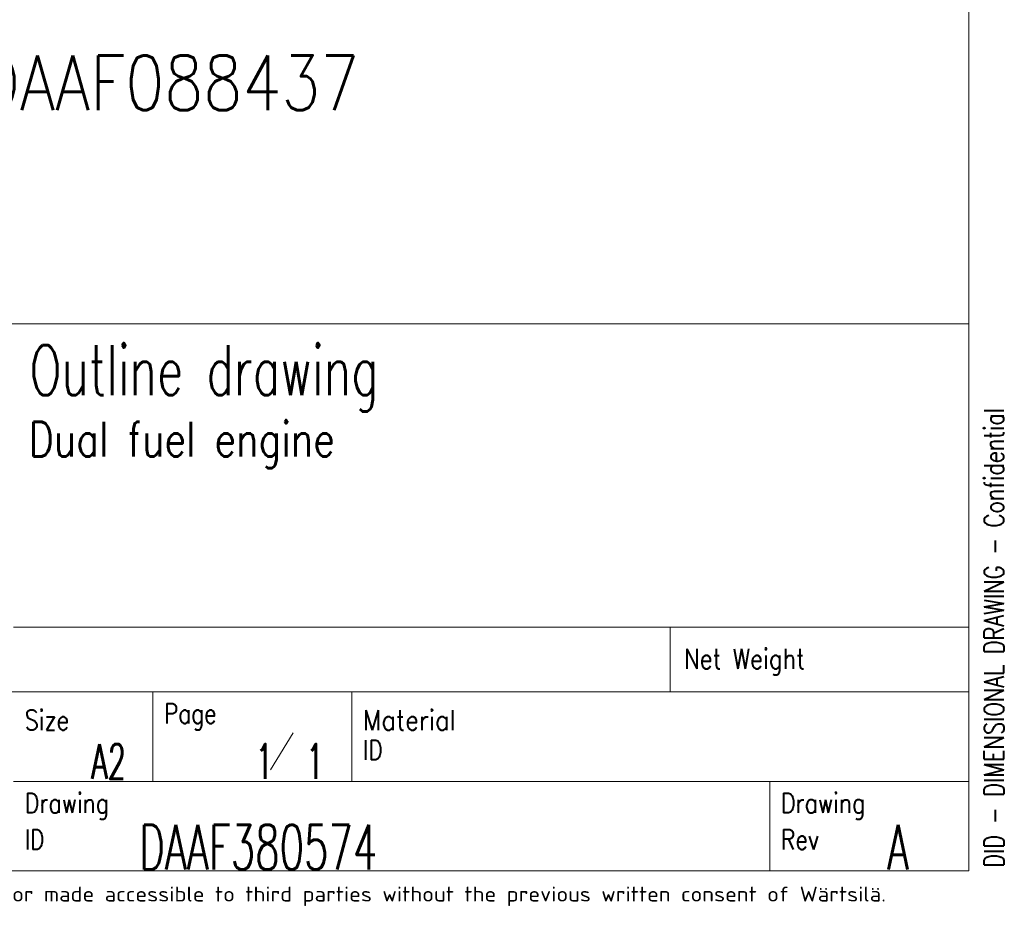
# Model space of a CAD drawing. Header units: inches. Extents: x 0 to 17820, y -10 to 12600.
# Tile 89 of 125: x 14808 to 17777, y 43 to 2717. Entities that reach past the tile are written whole.
import ezdxf

# ---------------------------------------------------------------- set-up
doc = ezdxf.new("R2010")
doc.units = ezdxf.units.IN
for name, color, linetype, true_color in [('1', 7, 'Continuous', 0xffffff), ('210', 7, 'Continuous', 0xffffff), ('254', 7, 'Continuous', 0xffffff)]:
    doc.layers.add(name, color=color, linetype=linetype, true_color=true_color)
doc.styles.add('iso-1', font='isocp.shx')
doc.styles.add('latin_extended', font='simplex.shx')

msp = doc.modelspace()

# ---------------------------------------------------------------- linework, layer by layer
at = {"layer": '1', "color": 7, "linetype": 'Continuous', "lineweight": 18}
msp.add_line((12120, 1800), (17670, 1800), dxfattribs=at)
at = {"layer": '210', "color": 7, "linetype": 'Continuous', "lineweight": 18}
for p, q in [((17670, 150), (17670, 12450)), ((12120, 1800), (17670, 1800)), ((150, 150), (17670, 150))]:
    msp.add_line(p, q, dxfattribs=at)
at = {"layer": '210', "color": 7, "linetype": 'Continuous', "lineweight": 13}
for p, q in [((14789.859, 885.001), (17670, 885.001)), ((16769.868, 690.001), (16769.868, 885.001)), ((12120.012, 690.001), (17670.012, 690.001)), ((15209.858, 690.001), (15209.858, 420)), ((15809.858, 420), (15809.858, 690.001)), ((17670, 420), (14789.858, 420)), ((17070, 150), (17070, 420))]:
    msp.add_line(p, q, dxfattribs=at)
at = {"layer": '210', "color": 3, "linetype": 'Continuous', "lineweight": 13}
msp.add_line((15564.14, 454.636), (15632.213, 566.885), dxfattribs=at)

# ---------------------------------------------------------------- texts
at = {"layer": '210', "color": 3, "linetype": 'Continuous', "lineweight": 18, "attachment_point": 7, "line_spacing_factor": 0.963855, "style": 'latin_extended'}
for s, insert, char_height in [('\\W0.6796;Outline drawing', (14837.822, 1534.975), 150), ('\\W0.7980;Dual fuel engine', (14835.437, 1364.358), 105), ('\\W0.6107;A2', (15024.097, 427.553), 105), ('\\W0.5906;1', (15519.467, 427.553), 105), ('\\W0.5906;1', (15671.97, 427.553), 105), ('\\W0.6364;DAAF380574', (15168.409, 154.142), 135), ('\\W0.6152;A', (17424.395, 154.142), 135)]:
    msp.add_mtext(s, dxfattribs=dict(at, insert=insert, char_height=char_height))
at = {"layer": '210', "color": 3, "linetype": 'Continuous', "lineweight": 18, "insert": (17775.891, 160.2), "char_height": 60, "attachment_point": 7, "rotation": 90, "line_spacing_factor": 0.963855, "style": 'latin_extended'}
msp.add_mtext('\\W0.7702;DID - DIMENSIONAL DRAWING - Confidential', dxfattribs=at)
at = {"layer": '210', "color": 211, "linetype": 'Continuous', "lineweight": 18, "char_height": 60, "attachment_point": 7, "line_spacing_factor": 0.963855, "style": 'latin_extended'}
for s, insert in [('\\W0.8446;Net Weight', (16810.548, 739.991)), ('\\W0.8289;Size', (14823.039, 574.99)), ('\\W0.7995;Page', (15243.038, 574.99)), ('\\W0.8988;Material', (15843.039, 574.844)), ('\\W0.7905;ID', (15843.039, 484.844)), ('\\W0.8174;Drawing', (14823.038, 304.843)), ('\\W0.8174;Drawing', (17103.18, 304.989)), ('\\W0.7905;ID', (14823.038, 214.843)), ('\\W0.8107;Rev', (17103.18, 214.842))]:
    msp.add_mtext(s, dxfattribs=dict(at, insert=insert))
at = {"layer": '210', "color": 211, "linetype": 'Continuous', "lineweight": 13, "insert": (13768.188, 44.294), "char_height": 44.999999, "attachment_point": 7, "line_spacing_factor": 0.963855, "style": 'iso-1'}
msp.add_mtext('\\W1.2104;purpose nor copied in any way nor made accessible to third parties without the previous written consent of Wärtsilä.', dxfattribs=at)
at = {"layer": '254', "color": 2, "linetype": 'Continuous', "lineweight": 13, "insert": (12109.567, 2389.25), "char_height": 165, "attachment_point": 7, "line_spacing_factor": 0.963855, "style": 'latin_extended'}
msp.add_mtext('\\W0.8317;Service space see drawing DAAF088437', dxfattribs=at)

doc.saveas('drawing.dxf')
